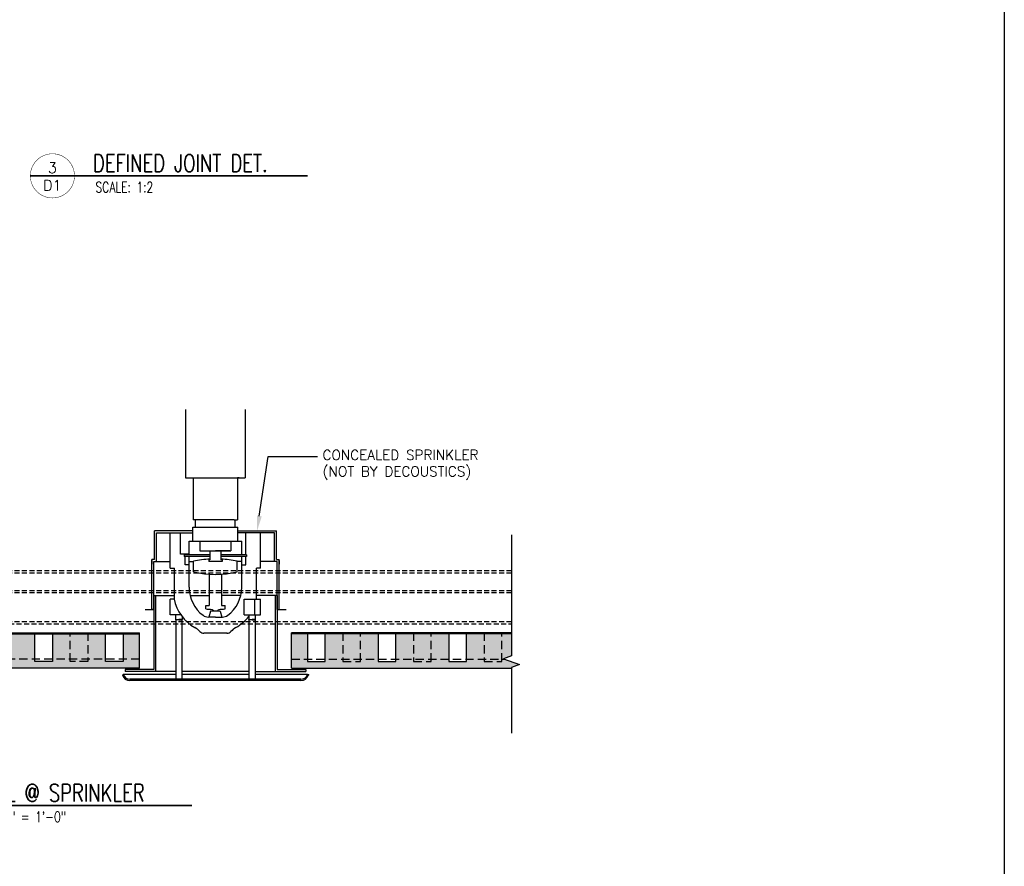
# Model space of a CAD drawing. Header units: millimetres. Extents: x 0 to 4899, y -1170 to 2118.
# Tile 13 of 18: x 1334 to 1779, y 454 to 838. Entities that reach past the tile are written whole.
import ezdxf
from ezdxf import colors
from ezdxf.entities.mleader import LeaderData, LeaderLine
from ezdxf.enums import TextEntityAlignment as Align
from ezdxf.math import Vec2, Vec3

# ---------------------------------------------------------------- set-up
doc = ezdxf.new("R2010")
doc.units = ezdxf.units.MM
doc.header["$LTSCALE"] = 15
doc.header["$MEASUREMENT"] = 0
doc.set_wipeout_variables(frame=1)
doc.linetypes.add('HIDDEN', pattern=[0.375, 0.25, -0.125])
for name, color, linetype in [('1-DIM', 4, 'Continuous'), ('1-FIXTURES', 1, 'Continuous'), ('1-MOUNT', 155, 'Continuous'), ('1-PANEL', 6, 'Continuous'), ('1-TEXT', 2, 'Continuous'), ('1-TITLE', 4, 'Continuous')]:
    doc.layers.add(name, color=color, linetype=linetype)
doc.layers.add('1-VIEWPORT', color=3, linetype='Continuous', plot=False)
doc.styles.add('TEXT', font='romans.shx')
pattern_1 = [(37.5, (-2149.1119, 2021.4015), (-0.06299336, 1.92682377), [0, -1.52, 0, -1.7, 0, -1.625]), (7.5, (-2149.1119, 2021.4015), (1.7697767, 2.822146), [0, -0.82, 0, -1.37, 0, -0.525]), (327.5, (-2150.3419, 2021.4015), (3.11414186, 0.00565905), [0, -0.5, 0, -1.8, 0, -2.35]), (317.5, (-2150.3419, 2021.4015), (3.0061266, 0.8776756), [0, -0.25, 0, -1.18, 0, -1.35])]

# ---------------------------------------------------------------- blocks, each defined once
blk = doc.blocks.new('*U156')
at = {"layer": '1-TEXT', "color": 2, "style": 'TEXT'}
blk.add_attdef('VIEWNAME', (0.89, 0.061), '', height=0.25, dxfattribs=at)
at = {"layer": '1-TEXT', "style": 'TEXT'}
for tag, p in [('NOTE1', (0.926, -0.281)), ('NOTE2', (0.926, -0.463)), ('NOTE3', (0.926, -0.655)), ('NOTE4', (0.926, -0.832))]:
    blk.add_attdef(tag, p, '', height=0.125, dxfattribs=at)
blk.add_wipeout([(0.314, 0.314), (0.236, 0.304), (0.163, 0.275), (0.099, 0.229), (0.049, 0.168), (0.015, 0.097), (0.001, 0.02), (0.006, -0.059), (0.03, -0.134), (0.072, -0.2), (0.13, -0.254), (0.199, -0.292), (0.275, -0.312), (0.354, -0.312), (0.43, -0.292), (0.499, -0.254), (0.556, -0.2), (0.599, -0.134), (0.623, -0.059), (0.628, 0.02), (0.613, 0.097), (0.58, 0.168), (0.529, 0.229), (0.466, 0.275), (0.392, 0.304)])
at = {"layer": '1-TITLE', "const_width": 0.00651}
blk.add_lwpolyline([(0, 0, 1), (0.628, 0, 0.414214), (0.314, 0.314, 0.414214), (0, 0, 2.926408)], format="xyb", dxfattribs=at)
at = {"layer": '1-TITLE', "const_width": 0.02}
blk.add_lwpolyline([(0, 0), (4.192, 0)], dxfattribs=at)
at = {"layer": '1-TEXT', "style": 'TEXT'}
for tag, p in [('DETAIL#', (0.301, 0.094)), ('SHEET#', (0.306, -0.207))]:
    blk.add_attdef(tag, text='', height=0.125, dxfattribs=at).set_placement(p, align=Align.CENTER)
blk = doc.blocks.new('*U158')
at = {"layer": '1-TEXT', "color": 2, "style": 'TEXT'}
blk.add_attdef('VIEWNAME', (0.89, 0.061), '', height=0.25, dxfattribs=at)
at = {"layer": '1-TEXT', "style": 'TEXT'}
for tag, p in [('NOTE1', (0.926, -0.281)), ('NOTE2', (0.926, -0.463)), ('NOTE3', (0.926, -0.655)), ('NOTE4', (0.926, -0.832))]:
    blk.add_attdef(tag, p, '', height=0.125, dxfattribs=at)
blk.add_wipeout([(0.314, 0.314), (0.236, 0.304), (0.163, 0.275), (0.099, 0.229), (0.049, 0.168), (0.015, 0.097), (0.001, 0.02), (0.006, -0.059), (0.03, -0.134), (0.072, -0.2), (0.13, -0.254), (0.199, -0.292), (0.275, -0.312), (0.354, -0.312), (0.43, -0.292), (0.499, -0.254), (0.556, -0.2), (0.599, -0.134), (0.623, -0.059), (0.628, 0.02), (0.613, 0.097), (0.58, 0.168), (0.529, 0.229), (0.466, 0.275), (0.392, 0.304)])
at = {"layer": '1-TITLE', "const_width": 0.00651}
blk.add_lwpolyline([(0, 0, 1), (0.628, 0, 0.414214), (0.314, 0.314, 0.414214), (0, 0, 2.926408)], format="xyb", dxfattribs=at)
at = {"layer": '1-TITLE', "const_width": 0.02}
blk.add_lwpolyline([(0, 0), (3.943, 0)], dxfattribs=at)
at = {"layer": '1-TEXT', "style": 'TEXT'}
for tag, p in [('DETAIL#', (0.301, 0.094)), ('SHEET#', (0.306, -0.207))]:
    blk.add_attdef(tag, text='', height=0.125, dxfattribs=at).set_placement(p, align=Align.CENTER)

msp = doc.modelspace()

# ---------------------------------------------------------------- hatches: boundary and pattern name
at = {"layer": '1-PANEL'}
h = msp.add_hatch(dxfattribs=at)
h.set_pattern_fill('AR-SAND', color=8)
h.set_pattern_definition(pattern_1)
h.paths.add_polyline_path([(1348.45, 560.03), (1372.45, 560.03), (1372.45, 547.03), (1380.45, 547.03), (1380.45, 560.03), (1387.79, 560.03), (1387.79, 544.03), (1288.14, 544.03), (1288.14, 544.25), (1284.46, 545.59), (1291.82, 548.27), (1288.14, 549.61), (1288.14, 560.03), (1308.45, 560.03), (1308.45, 547.03), (1316.45, 547.03), (1316.45, 560.03), (1340.45, 560.03), (1340.45, 547.03), (1348.45, 547.03)])
h = msp.add_hatch(dxfattribs=at)
h.set_pattern_fill('AR-SAND', color=8)
h.set_pattern_definition(pattern_1)
h.paths.add_polyline_path([(1495.95, 560.03), (1471.95, 560.03), (1471.95, 547.03), (1463.95, 547.03), (1463.95, 560.03), (1456.61, 560.03), (1456.61, 544.03), (1556.26, 544.03), (1556.26, 544.25), (1559.94, 545.59), (1552.58, 548.27), (1556.26, 549.61), (1556.26, 560.03), (1535.95, 560.03), (1535.95, 547.03), (1527.95, 547.03), (1527.95, 560.03), (1503.95, 560.03), (1503.95, 547.03), (1495.95, 547.03)])

# ---------------------------------------------------------------- linework, layer by layer
at = {"layer": '1-DIM'}
msp.add_lwpolyline([(1556.26, 604.35), (1556.26, 549.61), (1552.58, 548.27), (1559.94, 545.59), (1556.26, 544.25), (1556.26, 514.5)], dxfattribs=at)
at = {"layer": '1-FIXTURES'}
for p, q in [((1408.71, 661.04), (1408.71, 630.09)), ((1435.69, 661.04), (1435.69, 630.09)), ((1408.71, 630.09), (1435.69, 630.09)), ((1411.4, 630.09), (1412.17, 630.09)), ((1412.17, 630.09), (1412.17, 611.08)), ((1432.23, 630.09), (1432.23, 611.08)), ((1432.99, 630.09), (1432.23, 630.09)), ((1430.73, 611.08), (1412.17, 611.08)), ((1413.67, 611.08), (1412.17, 611.08)), ((1413.26, 607.83), (1413.26, 611.08)), ((1430.73, 611.08), (1432.23, 611.08)), ((1431.14, 607.83), (1431.14, 611.08)), ((1412.04, 607.83), (1432.36, 607.83)), ((1412.04, 601.48), (1412.04, 607.83)), ((1432.36, 601.48), (1432.36, 607.83)), ((1394.64, 593.22), (1394.64, 606.18)), ((1412.04, 606.18), (1394.64, 606.18)), ((1395.47, 605.29), (1412.04, 605.29)), ((1395.47, 592.33), (1395.47, 605.29)), ((1401.75, 589.21), (1401.75, 605.29)), ((1406.35, 595.63), (1406.35, 605.29)), ((1432.36, 606.18), (1449.82, 606.18)), ((1448.93, 605.29), (1432.36, 605.29)), ((1435.92, 595.23), (1435.92, 605.29)), ((1442.65, 589.21), (1442.65, 605.29)), ((1448.93, 592.33), (1448.93, 605.29)), ((1449.82, 593.22), (1449.82, 606.18)), ((1410.29, 595.23), (1410.29, 601.48)), ((1410.29, 601.48), (1434.11, 601.48)), ((1415.21, 601.48), (1415.21, 597.11)), ((1429.18, 601.48), (1429.18, 597.11)), ((1434.11, 595.23), (1434.11, 601.48)), ((1393.37, 570.49), (1393.37, 593.22)), ((1394.64, 593.22), (1393.37, 593.22)), ((1410.29, 595.63), (1406.35, 595.63)), ((1419.69, 595.23), (1408.1, 595.23)), ((1408.1, 595.23), (1408.1, 594.47)), ((1419.69, 594.47), (1408.1, 594.47)), ((1408.48, 595.23), (1408.48, 595.63)), ((1408.48, 590.78), (1408.48, 594.47)), ((1410.29, 580.6), (1410.29, 594.47)), ((1415.21, 597.11), (1429.18, 597.11)), ((1419.21, 593.06), (1419.21, 592.31)), ((1419.69, 593.06), (1419.21, 593.06)), ((1419.69, 597.11), (1419.69, 593.06)), ((1428.78, 597.11), (1422.2, 597.11)), ((1424.71, 597.11), (1424.71, 593.06)), ((1436.3, 595.23), (1424.71, 595.23)), ((1436.3, 594.47), (1424.71, 594.47)), ((1425.2, 593.06), (1424.71, 593.06)), ((1425.2, 593.06), (1425.2, 592.31)), ((1434.11, 580.6), (1434.11, 594.47)), ((1435.92, 590.78), (1435.92, 594.47)), ((1436.3, 595.23), (1436.3, 594.47)), ((1449.82, 593.22), (1451.03, 593.22)), ((1451.03, 570.49), (1451.03, 593.22)), ((1393.37, 592.71), (1393.37, 591.09)), ((1394.26, 570.49), (1394.26, 592.33)), ((1394.26, 592.33), (1401.75, 592.33)), ((1394.26, 591.09), (1394.26, 591.82)), ((1401.75, 589.21), (1403.66, 589.21)), ((1403.66, 575.29), (1403.66, 589.21)), ((1410.29, 590.78), (1408.48, 590.78)), ((1410.29, 592.33), (1412.3, 592.33)), ((1412.3, 587.59), (1412.3, 592.37)), ((1425.2, 592.31), (1419.21, 592.31)), ((1432.1, 587.59), (1432.1, 592.37)), ((1434.11, 592.33), (1432.1, 592.33)), ((1434.11, 590.78), (1435.92, 590.78)), ((1442.65, 589.21), (1440.74, 589.21)), ((1440.74, 575.29), (1440.74, 589.21)), ((1450.14, 592.33), (1442.65, 592.33)), ((1450.14, 570.49), (1450.14, 592.33)), ((1450.14, 591.09), (1450.14, 591.82)), ((1451.03, 592.71), (1451.03, 591.09)), ((1419.43, 586.48), (1419.43, 572.38)), ((1424.97, 586.48), (1424.97, 572.38)), ((1394.26, 576.93), (1403.66, 576.93)), ((1394.26, 576.93), (1394.26, 543.33)), ((1395.07, 576.93), (1395.07, 558.39)), ((1401.75, 568.15), (1401.75, 575.29)), ((1403.66, 575.29), (1401.75, 575.29)), ((1410.72, 576.93), (1419.43, 576.93)), ((1433.68, 576.93), (1424.97, 576.93)), ((1435.28, 568.15), (1435.28, 575.29)), ((1435.28, 575.29), (1442.65, 575.29)), ((1440.1, 568.15), (1440.1, 575.29)), ((1450.14, 576.93), (1440.74, 576.93)), ((1442.65, 568.15), (1442.65, 575.29)), ((1449.33, 576.93), (1449.33, 558.39)), ((1450.14, 576.93), (1450.14, 543.33)), ((1395.07, 573.2), (1395.07, 542.52)), ((1417.82, 572.38), (1419.43, 572.38)), ((1417.82, 570.81), (1417.82, 572.38)), ((1424.97, 572.38), (1426.58, 572.38)), ((1426.58, 570.81), (1426.58, 572.38)), ((1449.33, 571.09), (1449.33, 542.52)), ((1394.26, 570.32), (1390.45, 570.32)), ((1394.26, 570.49), (1393.37, 570.49)), ((1406.56, 568.15), (1401.75, 568.15)), ((1404.11, 568.15), (1404.11, 566.06)), ((1407.11, 567.39), (1407.11, 566.06)), ((1422.2, 567.11), (1419.01, 567.11)), ((1420.02, 569.81), (1419.29, 567.11)), ((1424.38, 569.81), (1420.02, 569.81)), ((1422.2, 567.11), (1425.39, 567.11)), ((1424.38, 569.81), (1425.11, 567.11)), ((1435.28, 568.15), (1442.65, 568.15)), ((1437.29, 568.15), (1437.29, 566.06)), ((1440.28, 568.15), (1440.28, 566.06)), ((1450.14, 570.49), (1451.03, 570.49)), ((1454.26, 570.32), (1450.14, 570.32)), ((1404.22, 565.88), (1404.11, 566.06)), ((1404.11, 566.06), (1405.61, 566.06)), ((1405.61, 565.88), (1404.22, 565.88)), ((1404.22, 565.88), (1404.22, 538.93)), ((1407.11, 566.06), (1405.61, 566.06)), ((1405.61, 565.88), (1407.01, 565.88)), ((1407.01, 565.88), (1407.11, 566.06)), ((1407.01, 565.88), (1407.01, 538.93)), ((1437.29, 566.06), (1438.79, 566.06)), ((1437.39, 565.88), (1437.29, 566.06)), ((1438.79, 565.88), (1437.39, 565.88)), ((1437.39, 565.88), (1437.39, 538.93)), ((1440.28, 566.06), (1438.79, 566.06)), ((1438.79, 565.88), (1440.18, 565.88)), ((1440.18, 565.88), (1440.28, 566.06)), ((1440.18, 565.88), (1440.18, 538.93)), ((1422.2, 559.82), (1416.96, 559.82)), ((1427.48, 559.82), (1422.2, 559.82)), ((1380.52, 541.07), (1380.09, 540.92)), ((1404.22, 541.07), (1380.52, 541.07)), ((1394.26, 543.33), (1381.32, 543.33)), ((1381.32, 543.33), (1381.32, 542.52)), ((1404.22, 542.52), (1381.32, 542.52)), ((1437.39, 542.52), (1407.01, 542.52)), ((1437.39, 541.07), (1407.01, 541.07)), ((1440.18, 542.52), (1463.08, 542.52)), ((1463.88, 541.07), (1440.18, 541.07)), ((1450.14, 543.33), (1463.08, 543.33)), ((1463.08, 543.33), (1463.08, 542.52)), ((1463.88, 541.07), (1464.31, 540.92)), ((1460.88, 538.93), (1383.52, 538.93)), ((1460.88, 538.37), (1383.52, 538.37))]:
    msp.add_line(p, q, dxfattribs=at)
for centre, radius, start, end in [((1422.2, 546.23), 47.19, 93.0502, 102.1122), ((1422.2, 546.23), 47.19, 77.8878, 86.9417), ((1422.2, 627.78), 41.39, 256.1588, 283.8412), ((1426.16, 580.6), 15.88, 180, 233.0894), ((1418.24, 580.6), 15.88, 306.9106, 360), ((1422.2, 579.02), 19.05, 191.3031, 240.7619), ((1423.04, 625.13), 54.57, 264.5094, 267.5633), ((1422.2, 571.15), 1.57, 199.9782, 237.8625), ((1422.2, 571.15), 1.57, 302.1375, 340.0218), ((1421.36, 625.13), 54.57, 272.4367, 275.4906), ((1419.01, 571.07), 3.96, 233.0894, 270), ((1425.39, 571.07), 3.96, 270, 306.9106), ((1422.2, 579.02), 19.05, 299.2381, 322.3728), ((1408.24, 554.09), 9.52, 42.9691, 60.7619), ((1436.16, 554.09), 9.52, 119.2381, 137.0309), ((1416.96, 562.21), 2.39, 222.9692, 270), ((1427.44, 562.21), 2.39, 270, 317.0308), ((1383.52, 541.95), 3.58, 196.8436, 270), ((1383.52, 542.11), 3.17, 199.1474, 270), ((1460.88, 542.11), 3.17, 270, 340.8526), ((1460.88, 541.95), 3.58, 270, 343.1564)]:
    msp.add_arc(centre, radius, start, end, dxfattribs=at)
msp.add_point((1464.31, 540.92), dxfattribs=at)
at = {"layer": '1-MOUNT', "linetype": 'HIDDEN', "ltscale": 0.6}
for p, q in [((1556.26, 588.01), (1288.33, 588.01)), ((1556.26, 586.99), (1288.33, 586.99)), ((1556.26, 579.03), (1288.33, 579.03)), ((1556.26, 578.01), (1288.33, 578.01)), ((1556.26, 565.03), (1288.33, 565.03)), ((1288.33, 564.01), (1556.26, 564.01))]:
    msp.add_line(p, q, dxfattribs=at)
at = {"layer": '1-PANEL'}
for p, q in [((1387.79, 544.03), (1387.79, 560.03)), ((1456.61, 544.03), (1456.61, 560.03))]:
    msp.add_line(p, q, dxfattribs=at)
at = {"layer": '1-PANEL', "color": 1, "linetype": 'HIDDEN'}
for p, q in [((1387.79, 548.03), (1291.16, 548.03)), ((1456.61, 548.03), (1553.24, 548.03))]:
    msp.add_line(p, q, dxfattribs=at)
at = {"layer": '1-PANEL'}
for points in [[(1288.14, 560.03), (1387.79, 560.03)], [(1288.14, 559.53), (1387.79, 559.53)], [(1348.45, 560.03), (1348.45, 547.03), (1340.45, 547.03), (1340.45, 560.03), (1348.45, 560.03)], [(1380.45, 560.03), (1380.45, 547.03), (1372.45, 547.03), (1372.45, 560.03), (1380.45, 560.03)], [(1556.26, 560.03), (1456.61, 560.03)], [(1556.26, 559.53), (1456.61, 559.53)], [(1463.95, 560.03), (1463.95, 547.03), (1471.95, 547.03), (1471.95, 560.03), (1463.95, 560.03)], [(1495.95, 560.03), (1495.95, 547.03), (1503.95, 547.03), (1503.95, 560.03), (1495.95, 560.03)], [(1527.95, 560.03), (1527.95, 547.03), (1535.95, 547.03), (1535.95, 560.03), (1527.95, 560.03)], [(1387.79, 544.03), (1288.14, 544.03)], [(1456.61, 544.03), (1556.26, 544.03)]]:
    msp.add_lwpolyline(points, dxfattribs=at)
at = {"layer": '1-PANEL', "linetype": 'HIDDEN'}
for points in [[(1364.45, 560.03), (1364.45, 547.03), (1356.45, 547.03), (1356.45, 560.03), (1364.45, 560.03)], [(1479.95, 560.03), (1479.95, 547.03), (1487.95, 547.03), (1487.95, 560.03), (1479.95, 560.03)], [(1511.95, 560.03), (1511.95, 547.03), (1519.95, 547.03), (1519.95, 560.03), (1511.95, 560.03)], [(1543.95, 560.03), (1543.95, 547.03), (1551.95, 547.03), (1551.95, 560.03), (1543.95, 560.03)]]:
    msp.add_lwpolyline(points, dxfattribs=at)
at = {"layer": '1-VIEWPORT'}
msp.add_lwpolyline([(279.4, 1170), (1779.37, 1170), (1779.37, 0), (279.4, 0)], close=True, dxfattribs=at)

# ---------------------------------------------------------------- leaders
at = {"layer": '1-TEXT'}
ml = msp.add_multileader_mtext('Standard', dxfattribs=at)
ml.set_content('TYPICAL DOWN LIGHT\\P(NOT BY DECOUSTICS)', color=256, style='TEXT')
ml.set_leader_properties(color=4, linetype='ByLayer', lineweight=-1)
ml.build(insert=Vec2(0, 0))
ml.multileader.update_dxf_attribs({"dogleg_length": 0.36, "arrow_head_size": 6.75, "scale": 2.25})
ctx = ml.context
ctx.base_point, ctx.scale, ctx.char_height, ctx.arrow_head_size, ctx.landing_gap_size, ctx.plane_origin = Vec3(1131.38, 668.62), 2.25, 4.5, 6.75, 2.25, Vec3(1182.76, 672.79)
notes = []
notes.append((ctx, [(0, (1, 1, 0), (1109.03, 668.62), (1, 0), 22.35, [(0, [(1104.13, 653.33)], 0, [])])]))
ctx.mtext.insert, ctx.mtext.width, ctx.mtext.flow_direction = Vec3(1133.63, 671.62), 96.0552, 5
ml = msp.add_multileader_mtext('Standard', dxfattribs=at)
ml.set_content('CONCEALED SPRINKLER\\P(NOT BY DECOUSTICS)', color=256, style='TEXT')
ml.set_leader_properties(color=4, linetype='ByLayer', lineweight=-1)
ml.build(insert=Vec2(0, 0))
ml.multileader.update_dxf_attribs({"dogleg_length": 0.36, "arrow_head_size": 6.75, "scale": 2.25})
ctx = ml.context
ctx.base_point, ctx.scale, ctx.char_height, ctx.arrow_head_size, ctx.landing_gap_size, ctx.plane_origin = Vec3(1468.48, 639.78), 2.25, 4.5, 6.75, 2.25, Vec3(1519.86, 643.96)
notes.append((ctx, [(0, (1, 1, 0), (1446.12, 639.78), (1, 0), 22.35, [(0, [(1441.09, 606.18)], 0, [])])]))
ctx.mtext.insert, ctx.mtext.width, ctx.mtext.flow_direction = Vec3(1470.73, 642.78), 96.0552, 5
for ctx, leaders in notes:
    for number, flags, end, landing, length, lines in leaders:
        leader = LeaderData()
        leader.index, (leader.has_last_leader_line, leader.has_dogleg_vector, leader.attachment_direction) = number, flags
        leader.last_leader_point, leader.dogleg_vector, leader.dogleg_length = Vec3(end), Vec3(landing), length
        for number, points, colour, breaks in lines:
            line = LeaderLine()
            line.index, line.vertices, line.color, line.breaks = number, Vec3.list(points), colors.encode_raw_color(colour), breaks
            leader.lines.append(line)
        ctx.leaders.append(leader)

# ---------------------------------------------------------------- next in the draw order: block references
at = {"layer": '1-TITLE'}
ref = msp.add_blockref('*U158', (1338.41, 766.84), dxfattribs=dict(at, xscale=31.85598356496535, yscale=31.85598356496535, zscale=31.85598356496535))
ref.add_attrib('VIEWNAME', 'DEFINED JOINT DET.', (1366.77, 768.6), dxfattribs={"color": 2, "height": 7.9374, "style": 'TEXT', "width": 0.75})
ref.add_attrib('DETAIL#', '3', dxfattribs={"color": 2, "height": 4.76, "style": 'TEXT'}).set_placement((1348.42, 770.49), align=Align.MIDDLE_CENTER)
ref.add_attrib('SHEET#', 'D1', dxfattribs={"color": 2, "height": 4.762, "style": 'TEXT'}).set_placement((1348.42, 762.53), align=Align.MIDDLE_CENTER)
ref.add_attrib('NOTE1', 'SCALE: 1:2', dxfattribs={"color": 2, "height": 4.762, "style": 'TEXT', "width": 0.75}).set_placement((1367.91, 757.9), align=Align.BOTTOM_LEFT)
ref = msp.add_blockref('*U156', (1278.13, 481.83), dxfattribs=dict(at, xscale=31.85598356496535, yscale=31.85598356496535, zscale=31.85598356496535))
ref.add_attrib('VIEWNAME', 'DETAIL @ SPRINKLER', (1306.49, 483.58), dxfattribs={"color": 2, "height": 7.9374, "style": 'TEXT', "width": 0.75})
ref.add_attrib('DETAIL#', '6', dxfattribs={"color": 2, "height": 4.76, "style": 'TEXT'}).set_placement((1288.14, 485.48), align=Align.MIDDLE_CENTER)
ref.add_attrib('SHEET#', 'D1', dxfattribs={"color": 2, "height": 4.762, "style": 'TEXT'}).set_placement((1288.14, 477.51), align=Align.MIDDLE_CENTER)
ref.add_attrib('NOTE1', 'SCALE: 6" = 1\'-0"', dxfattribs={"color": 2, "height": 4.7625, "style": 'TEXT', "width": 0.75}).set_placement((1307.64, 472.89), align=Align.BOTTOM_LEFT)

doc.saveas('drawing.dxf')
